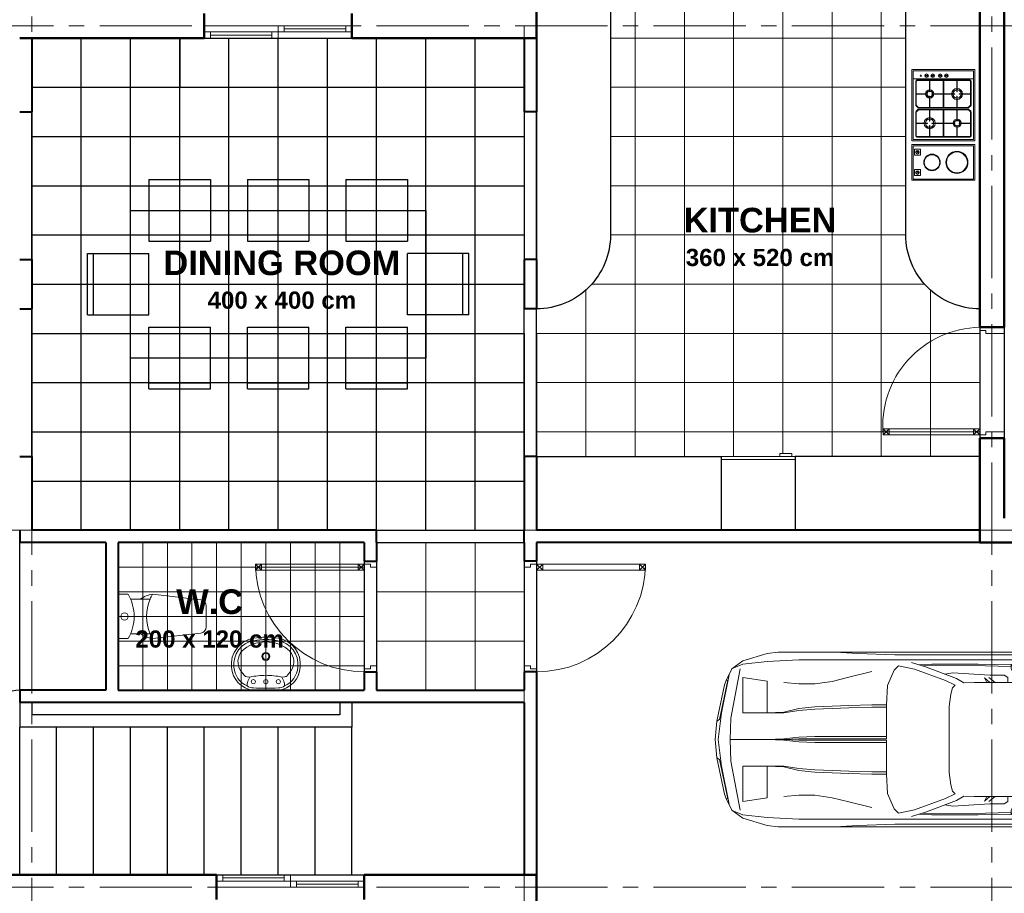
# Model space of a CAD drawing. Header units: centimetres. Extents: x 0 to 3200, y 0 to 1900.
# Tile 3 of 5: x 1184 to 1984, y 676 to 1386. Entities that reach past the tile are written whole.
import ezdxf

# ---------------------------------------------------------------- set-up
doc = ezdxf.new("R2010")
doc.units = ezdxf.units.CM
doc.header["$LTSCALE"] = 100
doc.header["$MEASUREMENT"] = 0
doc.linetypes.add('CENTER2', pattern=[1.125, 0.75, -0.125, 0.125, -0.125])
doc.linetypes.add('HIDDEN', pattern=[0.375, 0.25, -0.125])
for name, color, linetype, lineweight in [('AXIS', 14, 'CENTER2', 9), ('DOORS', 1, 'Continuous', 20), ('EQUIPMENT', 5, 'Continuous', 20), ('EQUIPMENT2', 5, 'Continuous', 20), ('FURNITURE', 1, 'Continuous', 30), ('PROJECTION', 8, 'HIDDEN', 13), ('STAIRS', 5, 'Continuous', 30), ('TILE', 254, 'Continuous', 9), ('VEHICLE', 253, 'Continuous', 13), ('WALLS EXTERIOR', 40, 'Continuous', 50), ('WALLS INTERIOR', 4, 'Continuous', 40), ('WINDOWS', 6, 'Continuous', 20)]:
    doc.layers.add(name, color=color, linetype=linetype, lineweight=lineweight)
for name, color, linetype in [('CABINET', 24, 'Continuous'), ('GRANITE', 6, 'Continuous'), ('PLINT', 7, 'Continuous'), ('TABLE', 66, 'Continuous'), ('TEXT', 3, 'Continuous'), ('TILE2', 253, 'Continuous')]:
    doc.layers.add(name, color=color, linetype=linetype)
doc.styles.add('TXT', font='ARCHQUIK.shx', dxfattribs={"height": 150})

# ---------------------------------------------------------------- blocks, each defined once
blk = doc.blocks.new('Window_120')
at = {"layer": 'WINDOWS'}
for p, q in [((60, 10), (0, 10)), ((0, 0), (0, 10)), ((60, 10), (65, 10)), ((60, 10), (60, 0)), ((65, 10), (65, 5)), ((65, 10), (115, 10)), ((115, 5), (115, 10)), ((115, 10), (120, 10)), ((120, 0), (120, 10)), ((0, 5), (5, 5)), ((0, 0), (5, 0)), ((5, 5), (55, 5)), ((5, 0), (5, 5)), ((5, 2.5), (55, 2.5)), ((5, 0), (55, 0)), ((55, 5), (65, 5)), ((55, 5), (55, 0)), ((55, 0), (60, 0)), ((60, 0), (120, 0)), ((65, 7.5), (115, 7.5)), ((65, 5), (115, 5)), ((115, 5), (120, 5))]:
    blk.add_line(p, q, dxfattribs=at)
blk = doc.blocks.new('DOOR90')
at = {"layer": 'DOORS'}
for p, q in [((0, 0), (0.05, 0)), ((0, 0), (0, -0.1)), ((0, 0), (0, -0.1)), ((0.05, 0), (0.05, -0.05)), ((0.05, -0.05), (0.025, -0.05)), ((0.025, -0.05), (0.025, -0.1)), ((0.85, 0), (0.85, -0.05)), ((0.85, 0), (0.9, 0)), ((0.85, -0.05), (0.875, -0.05)), ((0.875, -0.05), (0.875, -0.1)), ((0.9, 0), (0.9, -0.1)), ((0.025, -0.1), (0, -0.1)), ((0.025, -0.1), (0.025, -0.9849)), ((0.075, -0.1), (0.025, -0.1)), ((0.025, -0.1), (0.075, -0.15)), ((0.025, -0.15), (0.075, -0.1)), ((0.075, -0.15), (0.025, -0.15)), ((0.075, -0.9849), (0.075, -0.1)), ((0.875, -0.1), (0.9, -0.1)), ((0.025, -0.9849), (0.075, -0.9349)), ((0.075, -0.9349), (0.025, -0.9349)), ((0.025, -0.9349), (0.075, -0.9849)), ((0.025, -0.9849), (0.025, -0.9849)), ((0.025, -0.9849), (0.075, -0.9849))]:
    blk.add_line(p, q, dxfattribs=at)
blk.add_arc((0.015, -0.1), 0.885, 270.64742, 360, dxfattribs=at)
blk = doc.blocks.new('Toilet_2')
at = {"layer": 'EQUIPMENT'}
for p, q in [((0, 18), (0, -18)), ((0, 18), (8, 18)), ((28, 18), (67.07, 13.51)), ((10, 14), (18, 14)), ((18, 14), (25.93, 14)), ((71.5, 8.54), (71.5, -8.54)), ((10, -14), (18, -14)), ((18, -14), (25.93, -14)), ((28, -18), (67.07, -13.51)), ((0, -18), (8, -18))]:
    blk.add_line(p, q, dxfattribs=at)
blk.add_circle((5.11, 0), 3, dxfattribs=at)
for centre, radius, start, end in [((-21.9, 0), 34.9, 328.95178, 31.04822), ((30.69, -3.23), 21.4, 97.22811, 126.37471), ((57.9, 0), 34.9, 148.95178, 156.35015), ((57.9, 0), 34.9, 156.35015, 203.64985), ((66.5, 8.54), 5, 0, 83.44305), ((30.69, 3.23), 21.4, 233.62529, 262.77189), ((57.9, 0), 34.9, 203.64985, 211.04822), ((66.5, -8.54), 5, 276.55695, 0)]:
    blk.add_arc(centre, radius, start, end, dxfattribs=at)
blk = doc.blocks.new('Lavatory_3')
at = {"layer": 'EQUIPMENT'}
for points in [[(-43.2, 0, 0.0458), (-42.29, -10.15, 0.394228), (-18.67, -27.95, 0.354768), (0, -10.15), (0, 10.15, 0.354768), (-18.67, 27.95, 0.394228), (-42.29, 10.15, 0.0458), (-43.2, 0)], [(-3.49, 15.19, 0.27289), (-18.86, 25.96, 0.394706), (-40.32, 9.8, 0.045853), (-41.2, 0, 0.045853), (-40.32, -9.8, 0.394706), (-18.86, -25.96, 0.27289), (-3.49, -15.19, 0.27289)], [(-10.78, 13), (-10.95, 15.27, 0.20776), (-12.22, 17.69), (-15.96, 20.56, 0.328669), (-31.71, 19.55, 0.204709), (-39.27, 0, 0.204709), (-31.71, -19.55, 0.328669), (-15.96, -20.56), (-12.22, -17.69, 0.20776), (-10.95, -15.27), (-10.78, -13)]]:
    blk.add_lwpolyline(points, format="xyb", dxfattribs=at)
blk.add_lwpolyline([(-12.2, 0, 0.042974), (-10.78, -13, 0.062062), (-6.21, -14.93, 0.073436), (-3.49, -15.19, 0.149574), (-1.86, -10.15, 0.018298), (-1.68, 0, 0.018298), (-1.86, 10.15, 0.149574), (-3.49, 15.19, 0.073436), (-6.21, 14.93, 0.062062), (-10.78, 13, 0.042974)], format="xyb", close=True, dxfattribs=at)
for centre, radius in [((-7, 10.15), 1.74), ((-27.52, 0), 3.29), ((-27.52, 0), 2.54), ((-7, 0), 1.74), ((-7, -10.15), 1.74)]:
    blk.add_circle(centre, radius, dxfattribs=at)
blk = doc.blocks.new('Car_1')
at = {"layer": 'VEHICLE'}
for p, q in [((-208.25, 70.89), (-110.14, 70.89)), ((-202.68, 64.87), (-110.67, 64.87)), ((-110.67, 64.87), (-68.92, 64.87)), ((-110.14, 70.89), (-75.96, 70.89)), ((-14.57, 65.86), (-15.59, 68.39)), ((-13.59, 63.36), (-14.57, 65.86)), ((-338.88, 17.47), (-331.36, 57.44)), ((-96.18, 57.83), (-96.82, 60.48)), ((-95.19, 52.31), (-96.18, 57.83)), ((-13.59, 0), (-13.59, 63.36)), ((-256.51, 47.27), (-242.92, 50.79)), ((-242.92, 50.79), (-224.33, 55.3)), ((-94.81, 48.26), (-95.19, 52.31)), ((-94.62, 45.27), (-94.81, 48.26)), ((-295.76, 46.25), (-283.68, 45.27)), ((-283.68, 45.27), (-270.59, 45.27)), ((-270.59, 45.27), (-256.51, 47.27)), ((-105.3, 0), (-105.26, 42.13)), ((-94.51, 39.7), (-94.62, 45.27)), ((-94.51, 0), (-94.51, 39.7)), ((-212.26, 26.15), (-212.26, 28.16)), ((-339.35, 0), (-338.88, 17.47)), ((-309.34, 0), (-339.35, 0)), ((-309.34, 0), (-339.35, 0)), ((-339.35, 0), (-338.88, -17.47)), ((-212.26, 0.49), (-212.26, 2.5)), ((-105.3, 0), (-105.26, -42.13)), ((-94.51, 0), (-94.51, -39.7)), ((-13.59, 0), (-13.59, -63.36)), ((-212.26, -0.49), (-212.26, -2.5)), ((-338.88, -17.47), (-331.36, -57.44)), ((-212.26, -26.15), (-212.26, -28.16)), ((-94.51, -39.7), (-94.62, -45.27)), ((-295.76, -46.25), (-283.68, -45.27)), ((-283.68, -45.27), (-270.59, -45.27)), ((-270.59, -45.27), (-256.51, -47.27)), ((-256.51, -47.27), (-242.92, -50.79)), ((-94.62, -45.27), (-94.81, -48.26)), ((-242.92, -50.79), (-224.33, -55.3)), ((-95.19, -52.31), (-96.18, -57.83)), ((-94.81, -48.26), (-95.19, -52.31)), ((-96.18, -57.83), (-96.82, -60.48)), ((-13.59, -63.36), (-14.57, -65.86)), ((-208.25, -70.89), (-110.14, -70.89)), ((-202.68, -64.87), (-110.67, -64.87)), ((-110.67, -64.87), (-68.92, -64.87)), ((-110.14, -70.89), (-75.96, -70.89)), ((-14.57, -65.86), (-15.59, -68.39))]:
    blk.add_line(p, q, dxfattribs=at)
for points in [[(-351.43, 0), (-350.07, 14.91), (-344.01, 44.51), (-342.58, 47.99), (-338, 57.38), (-328.95, 63.85), (-309.34, 69.91), (-300.26, 70.89), (-254.01, 70.89), (-208.25, 70.89)], [(-336.52, 58.29), (-328.95, 61.35), (-309.34, 63.36), (-283.68, 64.87), (-202.68, 64.87)], [(-254.01, 70.89), (-235.65, 69.91), (-205.45, 68.89), (-110.41, 68.89), (-68.92, 68.89), (-46.29, 68.13), (-33.69, 67.14), (-14.57, 65.86), (-4.84, 64.61)], [(-75.96, 70.89), (-51.32, 70.89), (-33.69, 69.91), (-15.59, 68.39), (-5.53, 66.88), (-4.84, 64.61), (-3.52, 61.35), (-2.54, 49.77), (-2.01, 36.18), (-2.01, 0)], [(-68.92, 64.87), (-50.79, 64.87), (-13.59, 63.36), (-3.52, 61.35)], [(-15.59, 68.39), (-1.51, 66.88), (-0.49, 55.3), (0, 41.75), (0, 0)], [(-212.26, 28.16), (-211.5, 43.98), (-206.09, 56.43), (-202.68, 59.84), (-189.63, 57.08), (-164.46, 47.84), (-156.43, 44.25), (-158.63, 41.86), (-160.03, 36.94), (-161.43, 26.91), (-161.43, 0)], [(-192.12, 62.6), (-180.58, 59.08), (-155.41, 49.51), (-149.47, 46.14), (-141.25, 46.21), (-105.3, 46.21), (-105.64, 48.26), (-106.62, 52.31), (-109.16, 57.83), (-111.16, 61.35), (-111.16, 57.3), (-109.16, 53.78), (-106.62, 48.26), (-106.13, 46.25)], [(-186.07, 60.75), (-175.55, 61.35), (-137.81, 61.35), (-111.2, 60.82)], [(-182.96, 59.8), (-175.55, 60.33), (-175.55, 60.33), (-131.79, 59.84), (-111.2, 59.35)], [(-96.82, 60.48), (-84.44, 59.65), (-71.84, 57.91), (-59.35, 56.36), (-47.27, 53.37), (-36.49, 47.08), (-32.21, 35.2), (-32.21, 0)], [(-350.07, 14.91), (-348.06, 16.2), (-341.33, 48.26), (-342.58, 47.99)], [(-349.05, 0), (-346.51, 21.61), (-340.3, 52.5)], [(-164.95, 53.14), (-158.44, 54.31), (-128.27, 52.31), (-116.69, 52.31), (-113.66, 50.26), (-113.66, 46.25)], [(-130.96, 46.25), (-132.74, 50.04), (-128.46, 46.25)], [(-124.15, 46.25), (-129.26, 50.26)], [(-212.26, 28.16), (-224.33, 28.16), (-242.92, 27.63), (-256.51, 27.14), (-270.59, 26.65), (-283.68, 25.13), (-295.76, 22.1), (-309.34, 21.61), (-295.76, 21.61), (-283.68, 23.62), (-270.59, 24.64), (-256.51, 25.13), (-242.92, 25.62), (-224.33, 26.15), (-212.26, 26.15), (-212.26, 2.5), (-224.33, 2.5), (-242.92, 2.5), (-270.59, 2.5), (-283.68, 2.01), (-295.76, 0.49), (-309.34, 0), (-295.76, 0), (-283.68, 0.49), (-212.26, 0.49)], [(-351.43, 0), (-350.07, -14.91), (-344.01, -44.51), (-342.58, -47.99), (-338, -57.38), (-328.95, -63.85), (-309.34, -69.91), (-300.26, -70.89), (-254.01, -70.89), (-208.25, -70.89)], [(-349.05, 0), (-346.51, -21.61), (-340.3, -52.5)], [(-212.26, -28.16), (-224.33, -28.16), (-242.92, -27.63), (-256.51, -27.14), (-270.59, -26.65), (-283.68, -25.13), (-295.76, -22.1), (-309.34, -21.61), (-295.76, -21.61), (-283.68, -23.62), (-270.59, -24.64), (-256.51, -25.13), (-242.92, -25.62), (-224.33, -26.15), (-212.26, -26.15), (-212.26, -2.5), (-224.33, -2.5), (-242.92, -2.5), (-270.59, -2.5), (-283.68, -2.01), (-295.76, -0.49), (-309.34, 0), (-295.76, 0), (-283.68, -0.49), (-212.26, -0.49)], [(-212.26, -28.16), (-211.5, -43.98), (-206.09, -56.43), (-202.68, -59.84), (-189.63, -57.08), (-164.46, -47.84), (-156.43, -44.25), (-158.63, -41.86), (-160.03, -36.94), (-161.43, -26.91), (-161.43, 0)], [(-96.82, -60.48), (-84.44, -59.65), (-71.84, -57.91), (-59.35, -56.36), (-47.27, -53.37), (-36.49, -47.08), (-32.21, -35.2), (-32.21, 0)], [(-75.96, -70.89), (-51.32, -70.89), (-33.69, -69.91), (-15.59, -68.39), (-5.53, -66.88), (-4.84, -64.61), (-3.52, -61.35), (-2.54, -49.77), (-2.01, -36.18), (-2.01, 0)], [(-15.59, -68.39), (-1.51, -66.88), (-0.49, -55.3), (0, -41.75), (0, 0)], [(-350.07, -14.91), (-348.06, -16.2), (-341.33, -48.26), (-342.58, -47.99)], [(-192.12, -62.6), (-180.58, -59.08), (-155.41, -49.51), (-149.47, -46.14), (-141.25, -46.21), (-105.3, -46.21), (-105.64, -48.26), (-106.62, -52.31), (-109.16, -57.83), (-111.16, -61.35), (-111.16, -57.3), (-109.16, -53.78), (-106.62, -48.26), (-106.13, -46.25)], [(-164.95, -53.14), (-158.44, -54.31), (-128.27, -52.31), (-116.69, -52.31), (-113.66, -50.26), (-113.66, -46.25)], [(-130.96, -46.25), (-132.74, -50.04), (-128.46, -46.25)], [(-124.15, -46.25), (-129.26, -50.26)], [(-336.52, -58.29), (-328.95, -61.35), (-309.34, -63.36), (-283.68, -64.87), (-202.68, -64.87)], [(-186.07, -60.75), (-175.55, -61.35), (-137.81, -61.35), (-111.2, -60.82)], [(-182.96, -59.8), (-175.55, -60.33), (-175.55, -60.33), (-131.79, -59.84), (-111.2, -59.35)], [(-68.92, -64.87), (-50.79, -64.87), (-13.59, -63.36), (-3.52, -61.35)], [(-254.01, -70.89), (-235.65, -69.91), (-205.45, -68.89), (-110.41, -68.89), (-68.92, -68.89), (-46.29, -68.13), (-33.69, -67.14), (-14.57, -65.86), (-4.84, -64.61)]]:
    blk.add_lwpolyline(points, dxfattribs=at)
for points in [[(-309.34, 21.61), (-309.34, 47.5), (-328.95, 50.3), (-328.95, 21.61)], [(-309.34, -21.61), (-309.34, -47.5), (-328.95, -50.3), (-328.95, -21.61)]]:
    blk.add_lwpolyline(points, close=True, dxfattribs=at)
blk = doc.blocks.new('Large_Cooker')
at = {"layer": 'EQUIPMENT2'}
for p, q in [((-51, 32), (-51, 90)), ((0, 90), (-51, 90)), ((0, 32), (0, 90)), ((-50, 82.5), (-1, 82.5)), ((-48, 61.16), (-48, 80.5)), ((-47.5, 70.27), (-47.5, 80.5)), ((-47, 81.5), (-4, 81.5)), ((-47, 81), (-36.78, 81)), ((-40.54, 85.5), (-37.71, 85.5)), ((-40.54, 84.5), (-37.71, 84.5)), ((-39.13, 85), (-37.71, 85)), ((-36.78, 81), (-36.78, 71.91)), ((-36.48, 81), (-25.75, 81)), ((-36.48, 81), (-36.48, 71.91)), ((-35.54, 85.5), (-32.71, 85.5)), ((-35.54, 84.5), (-32.71, 84.5)), ((-34.13, 85), (-32.71, 85)), ((-29.49, 85.5), (-26.66, 85.5)), ((-29.49, 84.5), (-26.66, 84.5)), ((-28.08, 85), (-26.66, 85)), ((-25.75, 70.27), (-25.75, 81)), ((-25.25, 81), (-14.53, 81)), ((-25.25, 70.27), (-25.25, 81)), ((-24.49, 85.5), (-21.66, 85.5)), ((-24.49, 84.5), (-21.66, 84.5)), ((-23.08, 85), (-21.66, 85)), ((-14.53, 81), (-14.53, 71.91)), ((-14.23, 81), (-14.23, 71.91)), ((-14.23, 81), (-4, 81)), ((-3.5, 80.5), (-3.5, 70.27)), ((-3, 80.5), (-3, 61.16)), ((-38.41, 70.27), (-47.5, 70.27)), ((-38.41, 69.97), (-47.5, 69.97)), ((-47.5, 61.16), (-47.5, 69.97)), ((-38.41, 70.27), (-38.41, 69.97)), ((-36.48, 71.91), (-36.78, 71.91)), ((-36.78, 68.34), (-36.48, 68.34)), ((-36.78, 68.34), (-36.78, 59.25)), ((-36.48, 68.34), (-36.48, 59.25)), ((-25.75, 70.27), (-34.84, 70.27)), ((-34.84, 69.97), (-34.84, 70.27)), ((-25.75, 69.97), (-34.84, 69.97)), ((-25.75, 59.25), (-25.75, 69.97)), ((-25.25, 70.27), (-16.16, 70.27)), ((-25.25, 69.97), (-16.16, 69.97)), ((-25.25, 59.25), (-25.25, 69.97)), ((-16.16, 69.97), (-16.16, 70.27)), ((-14.53, 71.91), (-14.23, 71.91)), ((-14.23, 68.34), (-14.53, 68.34)), ((-14.53, 68.34), (-14.53, 59.25)), ((-14.23, 68.34), (-14.23, 59.25)), ((-12.59, 70.27), (-3.5, 70.27)), ((-12.59, 70.27), (-12.59, 69.97)), ((-12.59, 69.97), (-3.5, 69.97)), ((-3.5, 69.97), (-3.5, 61.37)), ((-47.71, 60.46), (-46.29, 59.04)), ((-47.71, 56.04), (-46.29, 57.46)), ((-47.35, 60.81), (-45.94, 59.4)), ((-47.35, 55.69), (-45.94, 57.1)), ((-45.59, 59.25), (-36.78, 59.25)), ((-45.59, 58.75), (-5.41, 58.75)), ((-5.41, 57.75), (-45.59, 57.75)), ((-36.78, 57.25), (-45.59, 57.25)), ((-36.78, 48.16), (-36.78, 57.25)), ((-36.48, 59.25), (-25.75, 59.25)), ((-25.75, 57.25), (-36.48, 57.25)), ((-36.48, 48.16), (-36.48, 57.25)), ((-25.75, 57.25), (-25.75, 46.52)), ((-25.25, 59.25), (-14.53, 59.25)), ((-14.53, 57.25), (-25.25, 57.25)), ((-25.25, 57.25), (-25.25, 46.52)), ((-14.53, 48.16), (-14.53, 57.25)), ((-14.23, 59.25), (-5.62, 59.25)), ((-14.23, 48.16), (-14.23, 57.25)), ((-5.62, 57.25), (-14.23, 57.25)), ((-3.79, 60.66), (-4.91, 59.54)), ((-3.79, 55.84), (-4.91, 56.96)), ((-3.29, 60.46), (-4.71, 59.04)), ((-3.29, 56.04), (-4.71, 57.46)), ((-48, 36), (-48, 55.34)), ((-47.5, 46.52), (-47.5, 55.34)), ((-36.78, 48.16), (-36.48, 48.16)), ((-14.23, 48.16), (-14.53, 48.16)), ((-3.5, 55.13), (-3.5, 46.52)), ((-3, 55.34), (-3, 36)), ((-38.41, 46.52), (-47.5, 46.52)), ((-47.5, 36.05), (-47.5, 46.22)), ((-38.41, 46.22), (-47.5, 46.22)), ((-38.41, 46.22), (-38.41, 46.52)), ((-36.78, 35.5), (-36.78, 44.59)), ((-36.48, 44.59), (-36.78, 44.59)), ((-36.48, 35.5), (-36.48, 44.59)), ((-34.84, 46.52), (-34.84, 46.22)), ((-25.75, 46.52), (-34.84, 46.52)), ((-25.75, 46.22), (-34.84, 46.22)), ((-25.75, 46.22), (-25.75, 35.5)), ((-25.25, 46.52), (-16.16, 46.52)), ((-25.25, 46.22), (-16.16, 46.22)), ((-25.25, 46.22), (-25.25, 35.5)), ((-16.16, 46.52), (-16.16, 46.22)), ((-14.53, 35.5), (-14.53, 44.59)), ((-14.53, 44.59), (-14.23, 44.59)), ((-14.23, 35.5), (-14.23, 44.59)), ((-12.59, 46.22), (-12.59, 46.52)), ((-12.59, 46.52), (-3.5, 46.52)), ((-12.59, 46.22), (-3.5, 46.22)), ((-3.5, 46.22), (-3.5, 35.99)), ((0, 32), (-51, 32)), ((-4, 35), (-47, 35)), ((-36.78, 35.5), (-46.98, 35.5)), ((-25.75, 35.5), (-36.48, 35.5)), ((-14.53, 35.5), (-25.25, 35.5)), ((-4, 35.5), (-14.23, 35.5)), ((-50, 28), (-1, 28)), ((-50, 1), (-50, 28)), ((-48.96, 25.16), (-44.13, 25.16)), ((-48.96, 20.34), (-48.96, 25.16)), ((-44.13, 25.16), (-44.13, 20.34)), ((-1, 28), (-1, 1)), ((-44.13, 20.34), (-48.96, 20.34)), ((-47.96, 23.25), (-45.13, 23.25)), ((-47.96, 22.25), (-45.13, 22.25)), ((-46.55, 22.75), (-45.13, 22.75)), ((-44.13, 8.66), (-48.96, 8.66)), ((-48.96, 8.66), (-48.96, 3.84)), ((-44.13, 3.84), (-44.13, 8.66)), ((-1, 1), (-50, 1)), ((-48.96, 3.84), (-44.13, 3.84)), ((-47.96, 6.75), (-45.13, 6.75)), ((-47.96, 5.75), (-45.13, 5.75)), ((-46.55, 6.25), (-45.13, 6.25))]:
    blk.add_line(p, q, dxfattribs=at)
for points in [[(-1, 33), (-50, 33), (-50, 89), (-1, 89)], [(0, 0), (-51, 0), (-51, 29), (0, 29)]]:
    blk.add_lwpolyline(points, close=True, dxfattribs=at)
for centre, radius in [((-43.83, 85), 0.5), ((-39.13, 85), 1.5), ((-34.13, 85), 1.5), ((-28.08, 85), 1.5), ((-23.08, 85), 1.5), ((-46.55, 22.75), 1.5), ((-34.75, 14.5), 6.75), ((-34.75, 14.5), 6.25), ((-14.5, 14.5), 9), ((-14.5, 14.5), 8.5), ((-46.55, 6.25), 1.5)]:
    blk.add_circle(centre, radius, dxfattribs=at)
for centre, radius, start, end in [((-47, 80.5), 1, 90, 180), ((-47, 80.5), 0.5, 90, 180), ((-4, 80.5), 1, 0, 90), ((-4, 80.5), 0.5, 0, 90), ((-36.63, 70.13), 3.3, 92.60525, 177.39475), ((-36.63, 70.13), 2.5, 93.43981, 176.56019), ((-36.63, 70.13), 2.3, 93.73934, 176.26066), ((-36.63, 70.13), 2.3, 3.73934, 86.26066), ((-36.63, 70.13), 3.3, 2.60525, 87.39475), ((-36.63, 70.13), 2.5, 3.43927, 86.56073), ((-14.38, 70.13), 4.5, 91.91021, 178.08979), ((-14.38, 70.13), 3.5, 92.45629, 177.54371), ((-14.38, 70.13), 3.3, 92.60525, 177.39475), ((-14.38, 70.13), 4.5, 1.91021, 88.08979), ((-14.38, 70.13), 3.3, 2.60525, 87.39475), ((-14.38, 70.13), 3.5, 2.45629, 87.54371), ((-36.63, 70.13), 3.3, 182.60525, 267.39475), ((-36.63, 70.13), 2.5, 183.43981, 266.56019), ((-36.63, 70.13), 2.3, 183.73934, 266.26066), ((-36.63, 70.13), 2.5, 273.43981, 356.56019), ((-36.63, 70.13), 2.3, 273.73934, 356.26066), ((-36.63, 70.13), 3.3, 272.60525, 357.39475), ((-14.38, 70.13), 4.5, 181.91021, 268.08979), ((-14.38, 70.13), 3.5, 182.45629, 267.54371), ((-14.38, 70.13), 3.3, 182.60525, 267.39475), ((-14.38, 70.13), 4.5, 271.91021, 358.08979), ((-14.38, 70.13), 3.3, 272.60525, 357.39475), ((-14.38, 70.13), 3.5, 272.45629, 357.54371), ((-47, 61.16), 1, 180, 225), ((-47, 55.34), 1, 135, 180), ((-47, 61.16), 0.5, 180, 225), ((-45.59, 59.75), 1, 225, 270), ((-45.59, 56.75), 1, 90, 135), ((-45.59, 59.75), 0.5, 225, 270), ((-45.59, 56.75), 0.5, 90, 135), ((-5.62, 60.25), 1, 270, 315), ((-5.62, 56.25), 1, 45, 90), ((-5.41, 59.75), 1, 270, 315), ((-5.41, 56.75), 1, 45, 90), ((-4.5, 61.37), 1, 315, 0), ((-4, 61.16), 1, 315, 0), ((-4, 55.34), 1, 0, 45), ((-47, 55.34), 0.5, 135, 180), ((-36.63, 46.38), 4.5, 91.91021, 178.08979), ((-36.63, 46.38), 3.5, 92.45629, 177.54371), ((-36.63, 46.38), 3.3, 92.60525, 177.39475), ((-36.63, 46.38), 4.5, 1.91021, 88.08979), ((-36.63, 46.38), 3.3, 2.60525, 87.39475), ((-36.63, 46.38), 3.5, 2.45629, 87.54371), ((-14.38, 46.38), 3.3, 92.60525, 177.39475), ((-14.38, 46.38), 2.5, 93.43981, 176.56019), ((-14.38, 46.38), 2.3, 93.73934, 176.26066), ((-14.38, 46.38), 3.3, 2.60525, 87.39475), ((-14.38, 46.38), 2.5, 3.43981, 86.56019), ((-14.38, 46.38), 2.3, 3.73934, 86.26066), ((-4.5, 55.13), 1, 0, 45), ((-36.63, 46.38), 4.5, 181.91021, 268.08979), ((-36.63, 46.38), 3.5, 182.45629, 267.54371), ((-36.63, 46.38), 3.3, 182.60525, 267.39475), ((-36.63, 46.38), 4.5, 271.91021, 358.08979), ((-36.63, 46.38), 3.3, 272.60525, 357.39475), ((-36.63, 46.38), 3.5, 272.45629, 357.54371), ((-14.38, 46.38), 3.3, 182.60525, 267.39475), ((-14.38, 46.38), 2.5, 183.43927, 266.56073), ((-14.38, 46.38), 2.3, 183.73934, 266.26066), ((-14.38, 46.38), 2.5, 273.43981, 356.56019), ((-14.38, 46.38), 2.3, 273.73934, 356.26066), ((-14.38, 46.38), 3.3, 272.60525, 357.39475), ((-47, 36), 1, 180, 270), ((-47, 36), 0.5, 180, 270), ((-4, 36), 0.5, 270, 0), ((-4, 36), 1, 270, 0)]:
    blk.add_arc(centre, radius, start, end, dxfattribs=at)

msp = doc.modelspace()

# ---------------------------------------------------------------- hatches: boundary and pattern name
at = {"layer": 'TILE'}
h = msp.add_hatch(dxfattribs=at)
h.set_pattern_fill('_USER', color=256, scale=40, style=0, double=1, pattern_type=0)
h.set_pattern_definition([(0, (1603.6, 1051.14), (0, 40), []), (90, (1603.6, 1051.14), (-40, 2e-15), [])])
edge = h.paths.add_edge_path()
edge.add_line((1903.6, 1211.14), (1903.6, 1451.14))
edge.add_line((1903.6, 1451.14), (1843.6, 1511.14))
edge.add_line((1843.6, 1511.14), (1723.6, 1511.14))
edge.add_line((1723.6, 1511.14), (1663.6, 1451.14))
edge.add_line((1663.6, 1451.14), (1663.6, 1211.14))
edge.add_arc((1603.6, 1211.14), 60, -90, 0, ccw=False)
edge.add_line((1603.6, 1151.14), (1603.6, 1031.14))
edge.add_line((1603.6, 1031.14), (1753.6, 1031.14))
edge.add_line((1753.6, 1031.14), (1801.1, 1031.14))
edge.add_line((1801.1, 1031.14), (1801.1, 1033.64))
edge.add_line((1801.1, 1033.64), (1811.1, 1033.64))
edge.add_line((1811.1, 1033.64), (1811.1, 1031.14))
edge.add_line((1811.1, 1031.14), (1813.6, 1031.14))
edge.add_line((1813.6, 1031.14), (1963.6, 1031.14))
edge.add_line((1963.6, 1031.14), (1963.6, 1046.14))
edge.add_line((1963.6, 1046.14), (1963.6, 1136.14))
edge.add_line((1963.6, 1136.14), (1963.6, 1151.14))
edge.add_arc((1963.6, 1211.14), 60, 180, 270, ccw=False)
at = {"layer": 'TILE2'}
h = msp.add_hatch(dxfattribs=at)
h.set_pattern_fill('_USER', color=256, scale=40, style=0, double=1, pattern_type=0)
h.set_pattern_definition([(0, (1193.6, 971.14), (0, 40), []), (90, (1193.6, 971.14), (-40, 2e-15), [])])
h.paths.add_polyline_path([(1593.6, 1311.14), (1593.6, 1371.14), (1453.6, 1371.14), (1393.6, 1371.14), (1388.6, 1371.14), (1338.6, 1371.14), (1333.6, 1371.14), (1193.6, 1371.14), (1193.6, 971.14), (1473.6, 971.14), (1593.6, 971.14), (1593.6, 1031.14), (1593.6, 1151.14), (1593.6, 1191.14)])

# ---------------------------------------------------------------- linework, layer by layer
at = {"layer": 'AXIS'}
for p, q in [((1193.6, 1701.14), (1193.6, 181.14)), ((1593.6, 181.14), (1593.6, 1701.14)), ((1973.6, 1701.14), (1973.6, 181.14)), ((123.6, 1381.14), (2333.6, 1381.14)), ((123.6, 971.14), (2333.6, 971.14)), ((123.6, 681.14), (2333.6, 681.14))]:
    msp.add_line(p, q, dxfattribs=at)
at = {"layer": 'CABINET'}
for points in [[(1193.6, 1371.14), (1313.6, 1371.14), (1313.6, 1331.14), (1193.6, 1331.14)], [(1473.6, 1371.14), (1593.6, 1371.14), (1593.6, 1331.14), (1473.6, 1331.14)], [(1603.6, 1031.14), (1753.6, 1031.14), (1753.6, 971.14), (1603.6, 971.14)], [(1963.6, 1031.14), (1813.6, 1031.14), (1813.6, 971.14), (1963.6, 971.14)], [(1183.6, 961.14), (1253.6, 961.14), (1253.6, 841.14), (1183.6, 841.14)]]:
    msp.add_lwpolyline(points, close=True, dxfattribs=at)
at = {"layer": 'DOORS'}
for p, q in [((1963.6, 1133.64), (1963.6, 1136.14)), ((1983.6, 1136.14), (1963.6, 1136.14)), ((1983.6, 1131.14), (1983.6, 1136.14)), ((1968.6, 1133.64), (1963.6, 1133.64)), ((1968.6, 1131.14), (1968.6, 1133.64)), ((1983.6, 1131.14), (1968.6, 1131.14)), ((1885.11, 1053.64), (1963.6, 1053.64)), ((1885.11, 1048.64), (1885.11, 1053.64)), ((1885.11, 1048.64), (1890.11, 1053.64)), ((1890.11, 1048.64), (1885.11, 1053.64)), ((1963.6, 1048.64), (1885.11, 1048.64)), ((1885.11, 1048.64), (1885.11, 1048.64)), ((1890.11, 1053.64), (1890.11, 1048.64)), ((1963.6, 1048.64), (1958.6, 1053.64)), ((1958.6, 1053.64), (1958.6, 1048.64)), ((1958.6, 1048.64), (1963.6, 1053.64)), ((1963.6, 1053.64), (1963.6, 1048.64)), ((1968.6, 1048.64), (1963.6, 1048.64)), ((1963.6, 1048.64), (1963.6, 1046.14)), ((1983.6, 1051.14), (1968.6, 1051.14)), ((1968.6, 1051.14), (1968.6, 1048.64)), ((1983.6, 1046.14), (1983.6, 1051.14)), ((1983.6, 1046.14), (1963.6, 1046.14)), ((1983.6, 1046.14), (1963.6, 1046.14))]:
    msp.add_line(p, q, dxfattribs=at)
msp.add_arc((1965.12, 1055.82), 80.34, 91.0845, 185.12632, dxfattribs=at)
at = {"layer": 'EQUIPMENT'}
for p, q in [((1753.6, 1031.14), (1753.6, 971.14)), ((1813.6, 1031.14), (1753.6, 1031.14)), ((1813.6, 1028.64), (1753.6, 1028.64)), ((1813.6, 971.14), (1813.6, 1031.14)), ((1753.6, 971.14), (1813.6, 971.14))]:
    msp.add_line(p, q, dxfattribs=at)
msp.add_lwpolyline([(1801.1, 1033.64), (1801.1, 1031.14), (1811.1, 1031.14), (1811.1, 1033.64)], close=True, dxfattribs=at)
at = {"layer": 'FURNITURE'}
for p, q in [((1288.6, 1256.14), (1288.6, 1206.14)), ((1288.6, 1256.14), (1338.6, 1256.14)), ((1338.6, 1256.14), (1338.6, 1206.14)), ((1368.6, 1256.14), (1418.6, 1256.14)), ((1368.6, 1256.14), (1368.6, 1206.14)), ((1418.6, 1256.14), (1418.6, 1206.14)), ((1448.6, 1256.14), (1448.6, 1206.14)), ((1448.6, 1256.14), (1498.6, 1256.14)), ((1498.6, 1256.14), (1498.6, 1206.14)), ((1288.6, 1251.14), (1338.6, 1251.14)), ((1368.6, 1251.14), (1418.6, 1251.14)), ((1448.6, 1251.14), (1498.6, 1251.14)), ((1288.6, 1206.14), (1338.6, 1206.14)), ((1368.6, 1206.14), (1418.6, 1206.14)), ((1448.6, 1206.14), (1498.6, 1206.14)), ((1238.6, 1196.14), (1288.6, 1196.14)), ((1238.6, 1146.14), (1238.6, 1196.14)), ((1243.6, 1146.14), (1243.6, 1196.14)), ((1288.6, 1146.14), (1288.6, 1196.14)), ((1548.6, 1196.14), (1498.6, 1196.14)), ((1498.6, 1146.14), (1498.6, 1196.14)), ((1543.6, 1146.14), (1543.6, 1196.14)), ((1548.6, 1146.14), (1548.6, 1196.14)), ((1238.6, 1146.14), (1288.6, 1146.14)), ((1548.6, 1146.14), (1498.6, 1146.14)), ((1288.6, 1136.14), (1338.6, 1136.14)), ((1288.6, 1086.14), (1288.6, 1136.14)), ((1338.6, 1086.14), (1338.6, 1136.14)), ((1368.6, 1086.14), (1368.6, 1136.14)), ((1368.6, 1136.14), (1418.6, 1136.14)), ((1418.6, 1086.14), (1418.6, 1136.14)), ((1448.6, 1086.14), (1448.6, 1136.14)), ((1448.6, 1136.14), (1498.6, 1136.14)), ((1498.6, 1086.14), (1498.6, 1136.14)), ((1288.6, 1091.14), (1338.6, 1091.14)), ((1368.6, 1091.14), (1418.6, 1091.14)), ((1448.6, 1091.14), (1498.6, 1091.14)), ((1288.6, 1086.14), (1338.6, 1086.14)), ((1368.6, 1086.14), (1418.6, 1086.14)), ((1448.6, 1086.14), (1498.6, 1086.14))]:
    msp.add_line(p, q, dxfattribs=at)
at = {"layer": 'GRANITE'}
msp.add_lwpolyline([(1843.6, 1511.14), (1723.6, 1511.14), (1663.6, 1451.14), (1663.6, 1211.14, -0.414214), (1603.6, 1151.14), (1603.6, 1475.99), (1698.75, 1571.14), (1868.45, 1571.14), (1963.6, 1475.99), (1963.6, 1151.14, -0.414214), (1903.6, 1211.14), (1903.6, 1451.14)], format="xyb", close=True, dxfattribs=at)
at = {"layer": 'PLINT'}
for p, q in [((1333.6, 1371.14), (1453.6, 1371.14)), ((1193.6, 1191.14), (1193.6, 1311.14)), ((1593.6, 1311.14), (1593.6, 1191.14)), ((1603.6, 1311.14), (1603.6, 1191.14)), ((1193.6, 1031.14), (1193.6, 1151.14)), ((1593.6, 1031.14), (1593.6, 1151.14)), ((1603.6, 1031.14), (1603.6, 1151.14)), ((1963.6, 1136.14), (1963.6, 1046.14)), ((1983.6, 1136.14), (1983.6, 1046.14)), ((1593.6, 1131.14), (1593.6, 1031.14)), ((1603.6, 1131.14), (1603.6, 1031.14)), ((1473.6, 971.14), (1593.6, 971.14)), ((1473.6, 961.14), (1593.6, 961.14)), ((1463.6, 946.14), (1463.6, 856.14)), ((1473.6, 946.14), (1473.6, 856.14)), ((1593.6, 946.14), (1593.6, 856.14)), ((1603.6, 946.14), (1603.6, 856.14)), ((1343.6, 691.14), (1463.6, 691.14))]:
    msp.add_line(p, q, dxfattribs=at)
at = {"layer": 'PROJECTION'}
for p, q in [((1193.6, 1311.14), (1193.6, 1191.14)), ((1593.6, 1311.14), (1593.6, 1191.14)), ((1603.6, 1311.14), (1603.6, 1191.14)), ((1193.6, 1151.14), (1193.6, 1031.14)), ((1593.6, 1151.14), (1593.6, 1031.14)), ((1603.6, 1031.14), (1603.6, 1151.14)), ((1963.6, 1136.14), (1963.6, 1046.14)), ((1983.6, 1136.14), (1983.6, 1046.14)), ((1473.6, 971.14), (1593.6, 971.14)), ((1183.6, 961.14), (1183.6, 841.14)), ((1463.6, 946.14), (1463.6, 856.14)), ((1473.6, 946.14), (1473.6, 856.14)), ((1593.6, 946.14), (1593.6, 856.14)), ((1603.6, 946.14), (1603.6, 856.14))]:
    msp.add_line(p, q, dxfattribs=at)
at = {"layer": 'STAIRS'}
for p, q in [((1183.6, 841.14), (1183.6, 811.14)), ((1183.6, 831.14), (1193.6, 831.14)), ((1193.6, 831.14), (1193.6, 821.14)), ((1443.6, 831.14), (1443.6, 821.14)), ((1443.6, 831.14), (1453.6, 831.14)), ((1453.6, 831.14), (1453.6, 811.14)), ((1443.6, 821.14), (1193.6, 821.14)), ((1453.6, 811.14), (1183.6, 811.14)), ((1183.6, 691.14), (1183.6, 811.14)), ((1213.6, 691.14), (1213.6, 811.14)), ((1243.6, 691.14), (1243.6, 811.14)), ((1273.6, 691.14), (1273.6, 811.14)), ((1303.6, 691.14), (1303.6, 811.14)), ((1333.6, 691.14), (1333.6, 811.14)), ((1363.6, 691.14), (1363.6, 811.14)), ((1393.6, 691.14), (1393.6, 811.14)), ((1423.6, 691.14), (1423.6, 811.14)), ((1453.6, 691.14), (1453.6, 811.14)), ((1153.6, 691.14), (1453.6, 691.14))]:
    msp.add_line(p, q, dxfattribs=at)
msp.add_arc((1183.6, 811.14), 30, 90, 180, dxfattribs=at)
at = {"layer": 'TABLE'}
msp.add_lwpolyline([(1273.6, 1231.14), (1513.6, 1231.14), (1513.6, 1111.14), (1273.6, 1111.14)], close=True, dxfattribs=at)
at = {"layer": 'TILE'}
for p, q in [((1283.6, 961.14), (1283.6, 841.14)), ((1303.6, 961.14), (1303.6, 841.14)), ((1323.6, 961.14), (1323.6, 841.14)), ((1343.6, 961.14), (1343.6, 841.14)), ((1363.6, 961.14), (1363.6, 841.14)), ((1383.6, 961.14), (1383.6, 841.14)), ((1403.6, 961.14), (1403.6, 841.14)), ((1423.6, 961.14), (1423.6, 841.14)), ((1443.6, 961.14), (1443.6, 841.14)), ((1513.6, 961.14), (1513.6, 841.14)), ((1553.6, 961.14), (1553.6, 841.14)), ((1463.6, 941.14), (1263.6, 941.14)), ((1463.6, 921.14), (1263.6, 921.14)), ((1473.6, 921.14), (1593.6, 921.14)), ((1463.6, 901.14), (1263.6, 901.14)), ((1463.6, 881.14), (1263.6, 881.14)), ((1473.6, 881.14), (1593.6, 881.14)), ((1463.6, 861.14), (1263.6, 861.14))]:
    msp.add_line(p, q, dxfattribs=at)
at = {"layer": 'WALLS EXTERIOR'}
for p, q in [((1983.6, 1484.28), (1983.6, 1136.14)), ((1603.6, 1371.14), (1603.6, 1475.99)), ((1963.6, 1475.99), (1963.6, 1136.14)), ((1333.6, 1391.14), (1333.6, 1371.14)), ((1453.6, 1391.14), (1453.6, 1371.14)), ((1183.6, 1371.14), (1333.6, 1371.14)), ((1453.6, 1371.14), (1603.6, 1371.14)), ((1983.6, 1136.14), (1963.6, 1136.14)), ((1983.6, 1046.14), (1963.6, 1046.14)), ((1963.6, 1046.14), (1963.6, 961.14)), ((1983.6, 1046.14), (1983.6, 981.14)), ((1963.6, 961.14), (2203.6, 961.14)), ((1063.6, 691.14), (1343.6, 691.14)), ((1343.6, 671.14), (1343.6, 691.14)), ((1463.6, 671.14), (1463.6, 691.14)), ((1463.6, 691.14), (1603.6, 691.14)), ((1603.6, 691.14), (1603.6, 311.14))]:
    msp.add_line(p, q, dxfattribs=at)
at = {"layer": 'WALLS INTERIOR'}
for p, q in [((1193.6, 1371.14), (1193.6, 1311.14)), ((1593.6, 1371.14), (1593.6, 1311.14)), ((1603.6, 1371.14), (1603.6, 1311.14)), ((1183.6, 1311.14), (1193.6, 1311.14)), ((1603.6, 1311.14), (1593.6, 1311.14)), ((1183.6, 1191.14), (1193.6, 1191.14)), ((1193.6, 1191.14), (1193.6, 1151.14)), ((1603.6, 1191.14), (1593.6, 1191.14)), ((1593.6, 1191.14), (1593.6, 1151.14)), ((1603.6, 1191.14), (1603.6, 1151.14)), ((1183.6, 1151.14), (1193.6, 1151.14)), ((1603.6, 1151.14), (1593.6, 1151.14)), ((1183.6, 1031.14), (1193.6, 1031.14)), ((1193.6, 1031.14), (1193.6, 971.14)), ((1603.6, 1031.14), (1593.6, 1031.14)), ((1593.6, 1031.14), (1593.6, 971.14)), ((1603.6, 1031.14), (1603.6, 971.14)), ((1183.6, 971.14), (1183.6, 961.14)), ((1183.6, 971.14), (1183.6, 961.14)), ((1473.6, 971.14), (1193.6, 971.14)), ((1473.6, 961.14), (1473.6, 971.14)), ((1593.6, 961.14), (1593.6, 971.14)), ((1593.6, 971.14), (1593.6, 971.14)), ((1963.6, 971.14), (1603.6, 971.14)), ((1253.6, 961.14), (1183.6, 961.14)), ((1253.6, 961.14), (1253.6, 841.14)), ((1263.6, 961.14), (1263.6, 841.14)), ((1463.6, 961.14), (1263.6, 961.14)), ((1463.6, 961.14), (1463.6, 946.14)), ((1473.6, 961.14), (1473.6, 946.14)), ((1593.6, 961.14), (1593.6, 946.14)), ((1593.6, 961.14), (1593.6, 961.14)), ((1963.6, 961.14), (1603.6, 961.14)), ((1603.6, 961.14), (1603.6, 946.14)), ((1463.6, 946.14), (1473.6, 946.14)), ((1603.6, 946.14), (1593.6, 946.14)), ((1463.6, 856.14), (1473.6, 856.14)), ((1463.6, 856.14), (1463.6, 841.14)), ((1473.6, 856.14), (1473.6, 841.14)), ((1593.6, 856.14), (1593.6, 841.14)), ((1603.6, 856.14), (1593.6, 856.14)), ((1603.6, 856.14), (1603.6, 691.14)), ((1183.6, 841.14), (1183.6, 831.14)), ((1253.6, 841.14), (1183.6, 841.14)), ((1263.6, 841.14), (1463.6, 841.14)), ((1473.6, 841.14), (1593.6, 841.14)), ((1593.6, 831.14), (1183.6, 831.14)), ((1593.6, 831.14), (1593.6, 691.14))]:
    msp.add_line(p, q, dxfattribs=at)

# ---------------------------------------------------------------- block references
at = {"layer": 'DOORS', "yscale": 100, "zscale": 100}
for p, xscale, rotation in [((1473.6, 946.14), 100, 270.0000000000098), ((1593.6, 946.14), -100, 89.99999999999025)]:
    msp.add_blockref('DOOR90', p, dxfattribs=dict(at, xscale=xscale, rotation=rotation))
at = {"layer": 'EQUIPMENT'}
msp.add_blockref('Toilet_2', (1263.6, 901.14), dxfattribs=at)
at = {"layer": 'EQUIPMENT', "rotation": 270}
msp.add_blockref('Lavatory_3', (1383.6, 841.14), dxfattribs=at)
at = {"layer": 'EQUIPMENT2'}
msp.add_blockref('Large_Cooker', (1959.6, 1255.64), dxfattribs=at)
at = {"layer": 'VEHICLE'}
msp.add_blockref('Car_1', (2100.23, 801.14), dxfattribs=at)
at = {"layer": 'WINDOWS'}
msp.add_blockref('Window_120', (1333.6, 1371.14), dxfattribs=at)
at = {"layer": 'WINDOWS', "xscale": -1, "rotation": 180.0000000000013}
msp.add_blockref('Window_120', (1343.6, 691.14), dxfattribs=at)

# ---------------------------------------------------------------- texts
at = {"layer": 'TEXT', "char_height": 20, "attachment_point": 2, "style": 'TXT'}
for s, insert, width in [('{\\fSwis721 BT|b1|i0|c0|p34;KITCHEN\\P\\H0.7x;360 x 520 cm}', (1785.13, 1233.24), 120), ('{\\fSwis721 BT|b1|i0|c0|p34;DINING ROOM\\P\\H0.7x;400 x 400 cm}', (1396.63, 1198.54), 300), ('{\\fSwis721 BT|b1|i0|c0|p34;W.C\\P\\H0.7x;200 x 120 cm}', (1337.93, 923.14), 300)]:
    msp.add_mtext(s, dxfattribs=dict(at, insert=insert, width=width))

doc.saveas('drawing.dxf')
